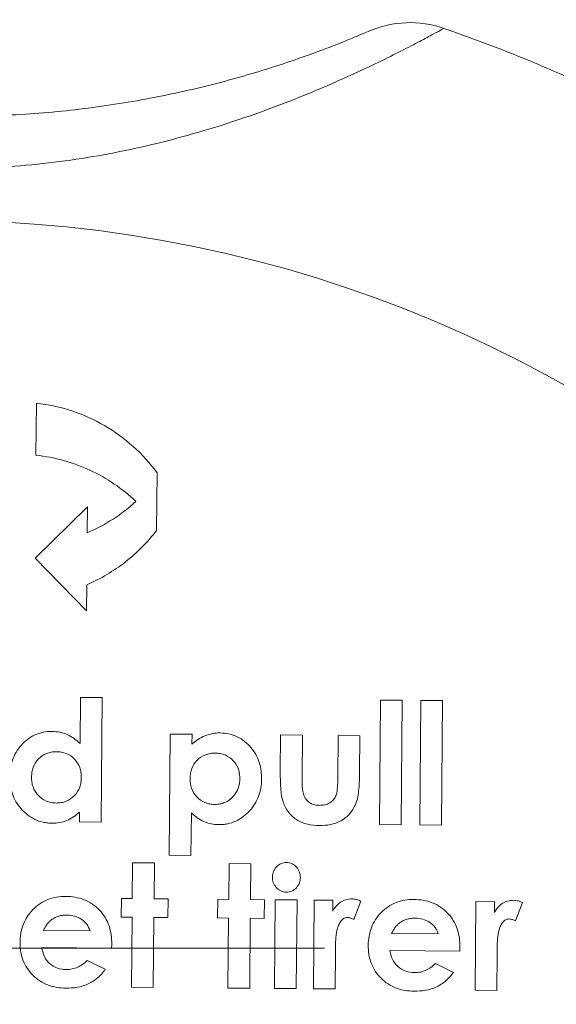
# Model space of a CAD drawing. Header units: millimetres. Extents: x 168 to 893, y 24 to 895.
# Tile 24 of 26: x 817 to 833, y 737 to 766. Entities that reach past the tile are written whole.
import ezdxf

# ---------------------------------------------------------------- set-up
doc = ezdxf.new("R2010")
doc.units = ezdxf.units.MM

# ---------------------------------------------------------------- blocks, each defined once
blk = doc.blocks.new('SW_CENTERMARKSYMBOL_7')
at = {"color": 0, "linetype": 'Continuous', "lineweight": 0}
blk.add_line((5, 0), (38.943, 0), dxfattribs=at)

msp = doc.modelspace()

# ---------------------------------------------------------------- linework, layer by layer
at = {"color": 7, "linetype": 'Continuous', "lineweight": 15}
for p, q in [((817.598, 754.589), (817.585, 753.089)), ((821.066, 750.917), (821.081, 752.584)), ((819.072, 751.601), (817.559, 750.115)), ((819.066, 750.851), (819.072, 751.601)), ((817.559, 750.115), (819.046, 748.601)), ((819.046, 748.601), (819.052, 749.351)), ((818.87, 746.098), (818.858, 744.768)), ((819.498, 746.093), (818.87, 746.098)), ((819.467, 742.503), (819.498, 746.093)), ((827.53, 746.023), (827.499, 742.433)), ((828.158, 746.017), (827.53, 746.023)), ((828.127, 742.427), (828.158, 746.017)), ((828.697, 746.012), (828.665, 742.423)), ((829.325, 746.007), (828.697, 746.012)), ((829.293, 742.417), (829.325, 746.007)), ((821.463, 745.043), (821.433, 741.544)), ((822.092, 745.038), (821.463, 745.043)), ((822.089, 744.75), (822.092, 745.038)), ((824.649, 745.016), (824.64, 743.959)), ((825.277, 745.01), (824.649, 745.016)), ((825.267, 743.783), (825.277, 745.01)), ((826.309, 745.001), (826.299, 743.752)), ((826.938, 744.996), (826.309, 745.001)), ((826.928, 743.921), (826.938, 744.996)), ((818.841, 742.788), (818.839, 742.509)), ((822.061, 741.538), (822.072, 742.769)), ((818.839, 742.509), (819.467, 742.503)), ((827.499, 742.433), (828.127, 742.427)), ((828.665, 742.423), (829.293, 742.417)), ((821.433, 741.544), (822.061, 741.538)), ((820.377, 741.329), (820.368, 740.297)), ((821.005, 741.323), (820.377, 741.329)), ((820.996, 740.291), (821.005, 741.323)), ((823.159, 741.304), (823.15, 740.272)), ((823.787, 741.299), (823.159, 741.304)), ((823.778, 740.267), (823.787, 741.299)), ((820.054, 740.299), (820.049, 739.761)), ((820.368, 740.297), (820.054, 740.299)), ((821.4, 740.288), (820.996, 740.291)), ((821.396, 739.749), (821.4, 740.288)), ((822.836, 740.275), (822.831, 739.737)), ((823.15, 740.272), (822.836, 740.275)), ((824.182, 740.263), (823.778, 740.267)), ((824.178, 739.725), (824.182, 740.263)), ((824.496, 740.261), (824.474, 737.703)), ((825.124, 740.255), (824.496, 740.261)), ((825.102, 737.698), (825.124, 740.255)), ((825.618, 740.251), (825.596, 737.693)), ((826.156, 740.246), (825.618, 740.251)), ((826.154, 739.931), (826.156, 740.246)), ((826.764, 739.69), (826.964, 740.221)), ((830.285, 740.21), (830.262, 737.652)), ((830.823, 740.205), (830.285, 740.21)), ((830.82, 739.891), (830.823, 740.205)), ((831.431, 739.65), (831.63, 740.18)), ((820.049, 739.761), (820.364, 739.758)), ((820.364, 739.758), (820.346, 737.739)), ((820.974, 737.734), (820.992, 739.753)), ((820.992, 739.753), (821.396, 739.749)), ((822.831, 739.737), (823.145, 739.734)), ((823.145, 739.734), (823.128, 737.715)), ((823.756, 737.709), (823.774, 739.728)), ((823.774, 739.728), (824.178, 739.725)), ((819.149, 739.365), (817.802, 739.377)), ((829.199, 739.277), (827.853, 739.289)), ((819.77, 738.866), (819.773, 738.984)), ((817.753, 738.883), (819.77, 738.866)), ((826.224, 737.688), (826.233, 738.723)), ((826.233, 738.723), (826.232, 738.848)), ((827.804, 738.796), (829.821, 738.778)), ((829.821, 738.778), (829.824, 738.897)), ((830.899, 738.683), (830.898, 738.807)), ((819.588, 738.255), (819.064, 738.51)), ((829.638, 738.167), (829.115, 738.422)), ((830.89, 737.647), (830.899, 738.683)), ((820.346, 737.739), (820.974, 737.734)), ((823.128, 737.715), (823.756, 737.709)), ((824.474, 737.703), (825.102, 737.698)), ((825.596, 737.693), (826.224, 737.688)), ((830.262, 737.652), (830.89, 737.647))]:
    msp.add_line(p, q, dxfattribs=at)
msp.add_circle((814.685, 722.867), 37, dxfattribs=at)
for centre, radius, start, end in [((828.384, 762.57), 3, 70.9649, 113.3649), ((814.685, 722.867), 45, 63.0351, 70.9649)]:
    msp.add_arc(centre, radius, start, end, dxfattribs=at)
for points, knots in [([(829.362, 765.406), (829.362, 765.406), (829.257, 765.348), (828.946, 765.18), (828.816, 765.11), (828.51, 764.948), (828.333, 764.857), (827.934, 764.654), (827.71, 764.542), (827.222, 764.306), (826.959, 764.182), (826.114, 763.798), (825.471, 763.522), (824.096, 762.992), (823.361, 762.734), (822.19, 762.38), (821.788, 762.267), (820.98, 762.06), (820.571, 761.965), (819.332, 761.709), (818.489, 761.576), (817.199, 761.444), (816.765, 761.411), (815.889, 761.37), (815.449, 761.361), (814.142, 761.373), (813.28, 761.43), (811.573, 761.634), (810.729, 761.781), (809.477, 762.063), (809.064, 762.167), (808.259, 762.389), (807.865, 762.507), (807.095, 762.755), (806.718, 762.885), (805.984, 763.153), (805.625, 763.292), (804.596, 763.711), (803.972, 763.991), (803.133, 764.391), (802.869, 764.521), (802.388, 764.764), (802.169, 764.878), (801.774, 765.088), (801.597, 765.183), (801.292, 765.351), (801.166, 765.422), (800.961, 765.537), (800.884, 765.581), (800.78, 765.64), (800.753, 765.656), (800.753, 765.656)], [0, 0, 0, 0, 0.0625, 0.0625, 0.09375, 0.09375, 0.125, 0.125, 0.15625, 0.15625, 0.1875, 0.1875, 0.25, 0.25, 0.3125, 0.3125, 0.34375, 0.34375, 0.375, 0.375, 0.4375, 0.4375, 0.46875, 0.46875, 0.5, 0.5, 0.5625, 0.5625, 0.625, 0.625, 0.65625, 0.65625, 0.6875, 0.6875, 0.71875, 0.71875, 0.75, 0.75, 0.8125, 0.8125, 0.84375, 0.84375, 0.875, 0.875, 0.90625, 0.90625, 0.9375, 0.9375, 0.96875, 0.96875, 1, 1, 1, 1]), ([(802.92, 765.536), (802.92, 765.536), (802.944, 765.525), (803.037, 765.483), (803.106, 765.452), (803.289, 765.371), (803.404, 765.322), (803.678, 765.205), (803.835, 765.139), (804.189, 764.995), (804.385, 764.918), (804.816, 764.753), (805.051, 764.666), (805.792, 764.404), (806.342, 764.225), (807.539, 763.878), (808.169, 763.715), (809.148, 763.499), (809.48, 763.431), (810.155, 763.306), (810.498, 763.248), (811.531, 763.093), (812.224, 763.014), (813.62, 762.903), (814.322, 762.872), (815.735, 762.859), (816.448, 762.878), (817.851, 762.965), (818.544, 763.032), (819.912, 763.213), (820.586, 763.326), (821.911, 763.595), (822.543, 763.746), (823.435, 763.987), (823.723, 764.07), (824.279, 764.239), (824.547, 764.325), (825.046, 764.491), (825.28, 764.573), (825.714, 764.73), (825.915, 764.805), (826.273, 764.944), (826.431, 765.006), (826.704, 765.117), (826.821, 765.166), (827.1, 765.283), (827.194, 765.324), (827.194, 765.324)], [0, 0, 0, 0, 0.03125, 0.03125, 0.0625, 0.0625, 0.09375, 0.09375, 0.125, 0.125, 0.15625, 0.15625, 0.1875, 0.1875, 0.25, 0.25, 0.3125, 0.3125, 0.34375, 0.34375, 0.375, 0.375, 0.4375, 0.4375, 0.5, 0.5, 0.5625, 0.5625, 0.625, 0.625, 0.6875, 0.6875, 0.75, 0.75, 0.78125, 0.78125, 0.8125, 0.8125, 0.84375, 0.84375, 0.875, 0.875, 0.90625, 0.90625, 0.9375, 0.9375, 1, 1, 1, 1]), ([(821.081, 752.584), (820.878, 752.859), (820.65, 753.11), (820.144, 753.565), (819.861, 753.771), (819.266, 754.117), (818.952, 754.258), (818.292, 754.476), (817.947, 754.551), (817.598, 754.589)], [0, 0, 0, 0, 0.25, 0.25, 0.5, 0.5, 0.75, 0.75, 1, 1, 1, 1]), ([(817.585, 753.089), (818.13, 753.03), (818.649, 752.885), (819.638, 752.426), (820.081, 752.125), (820.473, 751.755)], [0, 0, 0, 0, 0.5, 0.5, 1, 1, 1, 1]), ([(819.052, 749.351), (819.457, 749.524), (819.827, 749.743), (820.334, 750.138), (820.496, 750.282), (820.797, 750.586), (820.937, 750.747), (821.066, 750.917)], [0, 0, 0, 0, 0.5, 0.5, 0.75, 0.75, 1, 1, 1, 1]), ([(818.05, 745.118), (817.965, 745.117), (817.88, 745.112), (817.715, 745.078), (817.633, 745.052), (817.403, 744.947), (817.269, 744.841), (817.046, 744.593), (816.962, 744.446), (816.882, 744.211), (816.862, 744.129), (816.837, 743.966), (816.833, 743.883), (816.831, 743.8)], [0, 0, 0, 0, 0.125, 0.125, 0.25, 0.25, 0.5, 0.5, 0.75, 0.75, 0.875, 0.875, 1, 1, 1, 1]), ([(818.858, 744.768), (818.804, 744.82), (818.749, 744.871), (818.625, 744.958), (818.56, 744.996), (818.422, 745.056), (818.349, 745.08), (818.201, 745.11), (818.126, 745.115), (818.05, 745.118)], [0, 0, 0, 0, 0.25, 0.25, 0.5, 0.5, 0.75, 0.75, 1, 1, 1, 1]), ([(822.905, 745.076), (822.828, 745.075), (822.753, 745.07), (822.603, 745.042), (822.531, 745.021), (822.393, 744.965), (822.327, 744.93), (822.201, 744.848), (822.145, 744.8), (822.089, 744.75)], [0, 0, 0, 0, 0.25, 0.25, 0.5, 0.5, 0.75, 0.75, 1, 1, 1, 1]), ([(824.1, 743.737), (824.098, 743.819), (824.096, 743.901), (824.074, 744.062), (824.057, 744.142), (824.008, 744.299), (823.974, 744.377), (823.895, 744.523), (823.847, 744.591), (823.737, 744.719), (823.676, 744.778), (823.545, 744.883), (823.473, 744.929), (823.32, 745.003), (823.24, 745.03), (823.075, 745.066), (822.99, 745.073), (822.905, 745.076)], [0, 0, 0, 0, 0.125, 0.125, 0.25, 0.25, 0.375, 0.375, 0.5, 0.5, 0.625, 0.625, 0.75, 0.75, 0.875, 0.875, 1, 1, 1, 1]), ([(817.459, 743.804), (817.461, 743.852), (817.463, 743.899), (817.478, 743.991), (817.49, 744.036), (817.537, 744.169), (817.588, 744.251), (817.722, 744.389), (817.802, 744.446), (817.936, 744.5), (817.982, 744.514), (818.078, 744.53), (818.128, 744.533), (818.177, 744.534)], [0, 0, 0, 0, 0.125, 0.125, 0.25, 0.25, 0.5, 0.5, 0.75, 0.75, 0.875, 0.875, 1, 1, 1, 1]), ([(818.177, 744.534), (818.226, 744.532), (818.275, 744.529), (818.37, 744.512), (818.418, 744.499), (818.554, 744.445), (818.635, 744.387), (818.768, 744.249), (818.821, 744.165), (818.867, 744.03), (818.879, 743.983), (818.892, 743.889), (818.894, 743.842), (818.895, 743.794)], [0, 0, 0, 0, 0.125, 0.125, 0.25, 0.25, 0.5, 0.5, 0.75, 0.75, 0.875, 0.875, 1, 1, 1, 1]), ([(822.036, 743.767), (822.037, 743.814), (822.04, 743.862), (822.055, 743.955), (822.067, 744.001), (822.116, 744.136), (822.169, 744.218), (822.304, 744.355), (822.386, 744.41), (822.521, 744.462), (822.568, 744.475), (822.665, 744.491), (822.714, 744.492), (822.763, 744.494)], [0, 0, 0, 0, 0.125, 0.125, 0.25, 0.25, 0.5, 0.5, 0.75, 0.75, 0.875, 0.875, 1, 1, 1, 1]), ([(822.763, 744.494), (822.812, 744.492), (822.86, 744.489), (822.954, 744.472), (823, 744.458), (823.135, 744.402), (823.215, 744.345), (823.346, 744.205), (823.398, 744.121), (823.444, 743.987), (823.455, 743.94), (823.469, 743.846), (823.47, 743.799), (823.471, 743.752)], [0, 0, 0, 0, 0.125, 0.125, 0.25, 0.25, 0.5, 0.5, 0.75, 0.75, 0.875, 0.875, 1, 1, 1, 1]), ([(816.831, 743.8), (816.832, 743.718), (816.835, 743.635), (816.859, 743.474), (816.878, 743.394), (816.961, 743.158), (817.045, 743.013), (817.213, 742.825), (817.274, 742.768), (817.406, 742.664), (817.479, 742.619), (817.63, 742.545), (817.71, 742.518), (817.834, 742.49), (817.876, 742.482), (817.961, 742.473), (818.003, 742.472), (818.046, 742.471)], [0, 0, 0, 0, 0.125, 0.125, 0.25, 0.25, 0.5, 0.5, 0.625, 0.625, 0.75, 0.75, 0.875, 0.875, 0.9375, 0.9375, 1, 1, 1, 1]), ([(818.167, 743.053), (818.118, 743.055), (818.07, 743.058), (817.975, 743.077), (817.928, 743.091), (817.794, 743.149), (817.715, 743.208), (817.617, 743.314), (817.588, 743.352), (817.538, 743.434), (817.518, 743.478), (817.486, 743.568), (817.475, 743.615), (817.461, 743.709), (817.46, 743.757), (817.459, 743.804)], [0, 0, 0, 0, 0.125, 0.125, 0.25, 0.25, 0.5, 0.5, 0.625, 0.625, 0.75, 0.75, 0.875, 0.875, 1, 1, 1, 1]), ([(824.64, 743.959), (824.64, 743.819), (824.64, 743.678), (824.656, 743.397), (824.669, 743.256), (824.709, 743.119)], [0, 0, 0, 0, 0.5, 0.5, 1, 1, 1, 1]), ([(826.812, 743.012), (826.87, 743.155), (826.893, 743.306), (826.921, 743.613), (826.927, 743.767), (826.928, 743.921)], [0, 0, 0, 0, 0.5, 0.5, 1, 1, 1, 1]), ([(818.895, 743.794), (818.893, 743.746), (818.891, 743.698), (818.876, 743.604), (818.865, 743.558), (818.816, 743.422), (818.765, 743.338), (818.63, 743.197), (818.549, 743.141), (818.412, 743.086), (818.365, 743.072), (818.267, 743.056), (818.217, 743.054), (818.167, 743.053)], [0, 0, 0, 0, 0.125, 0.125, 0.25, 0.25, 0.5, 0.5, 0.75, 0.75, 0.875, 0.875, 1, 1, 1, 1]), ([(822.751, 743.013), (822.702, 743.015), (822.653, 743.018), (822.558, 743.035), (822.511, 743.049), (822.375, 743.105), (822.292, 743.162), (822.159, 743.306), (822.109, 743.391), (822.062, 743.528), (822.051, 743.575), (822.038, 743.671), (822.037, 743.719), (822.036, 743.767)], [0, 0, 0, 0, 0.125, 0.125, 0.25, 0.25, 0.5, 0.5, 0.75, 0.75, 0.875, 0.875, 1, 1, 1, 1]), ([(823.471, 743.752), (823.47, 743.704), (823.467, 743.656), (823.452, 743.563), (823.44, 743.517), (823.39, 743.382), (823.339, 743.301), (823.206, 743.161), (823.126, 743.104), (822.992, 743.048), (822.946, 743.034), (822.85, 743.017), (822.8, 743.014), (822.751, 743.013)], [0, 0, 0, 0, 0.125, 0.125, 0.25, 0.25, 0.5, 0.5, 0.75, 0.75, 0.875, 0.875, 1, 1, 1, 1]), ([(822.863, 742.429), (822.905, 742.429), (822.948, 742.43), (823.032, 742.437), (823.074, 742.444), (823.197, 742.47), (823.279, 742.496), (823.507, 742.602), (823.642, 742.706), (823.867, 742.948), (823.956, 743.093), (824.043, 743.325), (824.064, 743.405), (824.093, 743.569), (824.097, 743.653), (824.1, 743.737)], [0, 0, 0, 0, 0.0625, 0.0625, 0.125, 0.125, 0.25, 0.25, 0.5, 0.5, 0.75, 0.75, 0.875, 0.875, 1, 1, 1, 1]), ([(825.776, 742.986), (825.73, 742.988), (825.684, 742.991), (825.595, 743.012), (825.551, 743.027), (825.431, 743.095), (825.367, 743.168), (825.31, 743.292), (825.299, 743.337), (825.283, 743.426), (825.278, 743.47), (825.268, 743.604), (825.266, 743.693), (825.267, 743.783)], [0, 0, 0, 0, 0.125, 0.125, 0.25, 0.25, 0.5, 0.5, 0.625, 0.625, 0.75, 0.75, 1, 1, 1, 1]), ([(826.299, 743.752), (826.297, 743.673), (826.295, 743.594), (826.285, 743.436), (826.278, 743.357), (826.251, 743.282)], [0, 0, 0, 0, 0.5, 0.5, 1, 1, 1, 1]), ([(826.251, 743.282), (826.231, 743.237), (826.209, 743.194), (826.147, 743.117), (826.109, 743.083), (826.024, 743.032), (825.976, 743.013), (825.878, 742.99), (825.827, 742.988), (825.776, 742.986)], [0, 0, 0, 0, 0.25, 0.25, 0.5, 0.5, 0.75, 0.75, 1, 1, 1, 1]), ([(824.709, 743.119), (824.727, 743.065), (824.747, 743.011), (824.797, 742.91), (824.826, 742.86), (824.927, 742.72), (825.01, 742.638), (825.205, 742.511), (825.314, 742.469), (825.539, 742.414), (825.653, 742.406), (825.769, 742.403)], [0, 0, 0, 0, 0.125, 0.125, 0.25, 0.25, 0.5, 0.5, 0.75, 0.75, 1, 1, 1, 1]), ([(825.769, 742.403), (825.878, 742.404), (825.986, 742.41), (826.197, 742.453), (826.301, 742.49), (826.487, 742.594), (826.571, 742.664), (826.712, 742.822), (826.766, 742.915), (826.812, 743.012)], [0, 0, 0, 0, 0.25, 0.25, 0.5, 0.5, 0.75, 0.75, 1, 1, 1, 1]), ([(818.046, 742.471), (818.12, 742.472), (818.194, 742.475), (818.339, 742.502), (818.409, 742.522), (818.544, 742.578), (818.609, 742.613), (818.73, 742.694), (818.786, 742.74), (818.841, 742.788)], [0, 0, 0, 0, 0.25, 0.25, 0.5, 0.5, 0.75, 0.75, 1, 1, 1, 1]), ([(822.072, 742.769), (822.126, 742.719), (822.181, 742.67), (822.302, 742.585), (822.365, 742.548), (822.499, 742.488), (822.57, 742.466), (822.715, 742.437), (822.789, 742.431), (822.863, 742.429)], [0, 0, 0, 0, 0.25, 0.25, 0.5, 0.5, 0.75, 0.75, 1, 1, 1, 1]), ([(824.818, 741.335), (824.791, 741.334), (824.764, 741.332), (824.711, 741.323), (824.685, 741.315), (824.61, 741.282), (824.566, 741.25), (824.492, 741.172), (824.462, 741.126), (824.422, 741.027), (824.416, 740.973), (824.412, 740.919)], [0, 0, 0, 0, 0.125, 0.125, 0.25, 0.25, 0.5, 0.5, 0.75, 0.75, 1, 1, 1, 1]), ([(825.22, 740.903), (825.217, 740.957), (825.213, 741.01), (825.176, 741.113), (825.146, 741.16), (825.072, 741.242), (825.028, 741.276), (824.953, 741.311), (824.927, 741.321), (824.873, 741.332), (824.846, 741.333), (824.818, 741.335)], [0, 0, 0, 0, 0.25, 0.25, 0.5, 0.5, 0.75, 0.75, 0.875, 0.875, 1, 1, 1, 1]), ([(824.412, 740.919), (824.414, 740.865), (824.42, 740.811), (824.457, 740.708), (824.486, 740.659), (824.56, 740.576), (824.603, 740.541), (824.68, 740.506), (824.706, 740.496), (824.76, 740.485), (824.788, 740.484), (824.816, 740.482)], [0, 0, 0, 0, 0.25, 0.25, 0.5, 0.5, 0.75, 0.75, 0.875, 0.875, 1, 1, 1, 1]), ([(824.816, 740.482), (824.87, 740.485), (824.924, 740.491), (825.024, 740.537), (825.067, 740.57), (825.141, 740.649), (825.171, 740.694), (825.21, 740.794), (825.217, 740.848), (825.22, 740.903)], [0, 0, 0, 0, 0.25, 0.25, 0.5, 0.5, 0.75, 0.75, 1, 1, 1, 1]), ([(818.443, 740.358), (818.355, 740.357), (818.267, 740.353), (818.096, 740.323), (818.01, 740.3), (817.847, 740.235), (817.77, 740.195), (817.626, 740.097), (817.559, 740.039), (817.376, 739.853), (817.279, 739.703), (817.187, 739.461), (817.164, 739.378), (817.134, 739.206), (817.129, 739.119), (817.126, 739.032)], [0, 0, 0, 0, 0.125, 0.125, 0.25, 0.25, 0.375, 0.375, 0.5, 0.5, 0.75, 0.75, 0.875, 0.875, 1, 1, 1, 1]), ([(819.773, 738.984), (819.772, 739.073), (819.77, 739.162), (819.745, 739.336), (819.725, 739.422), (819.64, 739.675), (819.545, 739.832), (819.359, 740.028), (819.291, 740.086), (819.141, 740.187), (819.06, 740.23), (818.892, 740.296), (818.804, 740.319), (818.625, 740.351), (818.534, 740.356), (818.443, 740.358)], [0, 0, 0, 0, 0.125, 0.125, 0.25, 0.25, 0.5, 0.5, 0.625, 0.625, 0.75, 0.75, 0.875, 0.875, 1, 1, 1, 1]), ([(826.709, 740.286), (826.65, 740.285), (826.592, 740.279), (826.481, 740.246), (826.426, 740.222), (826.33, 740.159), (826.286, 740.12), (826.211, 740.032), (826.182, 739.982), (826.154, 739.931)], [0, 0, 0, 0, 0.25, 0.25, 0.5, 0.5, 0.75, 0.75, 1, 1, 1, 1]), ([(826.964, 740.221), (826.923, 740.239), (826.882, 740.257), (826.796, 740.28), (826.753, 740.284), (826.709, 740.286)], [0, 0, 0, 0, 0.5, 0.5, 1, 1, 1, 1]), ([(828.494, 740.271), (828.406, 740.27), (828.318, 740.265), (828.147, 740.236), (828.062, 740.213), (827.899, 740.148), (827.822, 740.108), (827.68, 740.011), (827.612, 739.954), (827.49, 739.83), (827.436, 739.763), (827.341, 739.618), (827.301, 739.539), (827.239, 739.377), (827.216, 739.294), (827.185, 739.121), (827.18, 739.032), (827.177, 738.944)], [0, 0, 0, 0, 0.125, 0.125, 0.25, 0.25, 0.375, 0.375, 0.5, 0.5, 0.625, 0.625, 0.75, 0.75, 0.875, 0.875, 1, 1, 1, 1]), ([(829.824, 738.897), (829.823, 738.985), (829.821, 739.074), (829.796, 739.248), (829.776, 739.334), (829.69, 739.588), (829.595, 739.747), (829.407, 739.943), (829.338, 740.001), (829.188, 740.102), (829.107, 740.144), (828.939, 740.209), (828.852, 740.232), (828.674, 740.263), (828.584, 740.268), (828.494, 740.271)], [0, 0, 0, 0, 0.125, 0.125, 0.25, 0.25, 0.5, 0.5, 0.625, 0.625, 0.75, 0.75, 0.875, 0.875, 1, 1, 1, 1]), ([(831.375, 740.245), (831.316, 740.244), (831.258, 740.238), (831.147, 740.206), (831.093, 740.181), (830.997, 740.118), (830.953, 740.079), (830.878, 739.991), (830.848, 739.941), (830.82, 739.891)], [0, 0, 0, 0, 0.25, 0.25, 0.5, 0.5, 0.75, 0.75, 1, 1, 1, 1]), ([(831.63, 740.18), (831.59, 740.198), (831.549, 740.216), (831.463, 740.239), (831.419, 740.243), (831.375, 740.245)], [0, 0, 0, 0, 0.5, 0.5, 1, 1, 1, 1]), ([(818.033, 739.683), (818.067, 739.705), (818.101, 739.727), (818.174, 739.763), (818.211, 739.776), (818.288, 739.799), (818.328, 739.808), (818.409, 739.817), (818.449, 739.818), (818.49, 739.819)], [0, 0, 0, 0, 0.25, 0.25, 0.5, 0.5, 0.75, 0.75, 1, 1, 1, 1]), ([(818.49, 739.819), (818.562, 739.816), (818.633, 739.81), (818.77, 739.77), (818.837, 739.74), (818.954, 739.661), (819.009, 739.612), (819.096, 739.499), (819.124, 739.432), (819.149, 739.365)], [0, 0, 0, 0, 0.25, 0.25, 0.5, 0.5, 0.75, 0.75, 1, 1, 1, 1]), ([(817.802, 739.377), (817.831, 739.434), (817.862, 739.491), (817.918, 739.57), (817.938, 739.596), (817.982, 739.643), (818.008, 739.663), (818.033, 739.683)], [0, 0, 0, 0, 0.5, 0.5, 0.75, 0.75, 1, 1, 1, 1]), ([(826.232, 738.848), (826.234, 739.024), (826.24, 739.201), (826.282, 739.416), (826.293, 739.458), (826.323, 739.54), (826.344, 739.579), (826.392, 739.652), (826.421, 739.686), (826.476, 739.722), (826.496, 739.732), (826.539, 739.746), (826.562, 739.748), (826.584, 739.749)], [0, 0, 0, 0, 0.5, 0.5, 0.625, 0.625, 0.75, 0.75, 0.875, 0.875, 0.9375, 0.9375, 1, 1, 1, 1]), ([(826.584, 739.749), (826.6, 739.748), (826.616, 739.746), (826.632, 739.743), (826.647, 739.74), (826.663, 739.735), (826.678, 739.729), (826.707, 739.719), (826.736, 739.704), (826.764, 739.69)], [0, 0, 0, 0, 0.0000481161, 0.0000481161, 0.0000481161, 0.0000963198, 0.0000963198, 0.0000963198, 0.0001915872, 0.0001915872, 0.0001915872, 0.0001915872]), ([(827.853, 739.289), (827.882, 739.347), (827.913, 739.404), (827.969, 739.483), (827.989, 739.508), (828.033, 739.555), (828.059, 739.575), (828.084, 739.595)], [0, 0, 0, 0, 0.5, 0.5, 0.75, 0.75, 1, 1, 1, 1]), ([(828.084, 739.595), (828.118, 739.617), (828.151, 739.639), (828.223, 739.674), (828.261, 739.688), (828.338, 739.711), (828.378, 739.72), (828.459, 739.73), (828.5, 739.731), (828.541, 739.732)], [0, 0, 0, 0, 0.25, 0.25, 0.5, 0.5, 0.75, 0.75, 1, 1, 1, 1]), ([(828.541, 739.732), (828.612, 739.728), (828.682, 739.723), (828.819, 739.684), (828.885, 739.653), (829.004, 739.574), (829.059, 739.525), (829.124, 739.441), (829.143, 739.41), (829.175, 739.345), (829.187, 739.311), (829.199, 739.277)], [0, 0, 0, 0, 0.25, 0.25, 0.5, 0.5, 0.75, 0.75, 0.875, 0.875, 1, 1, 1, 1]), ([(830.898, 738.807), (830.901, 738.984), (830.907, 739.162), (830.949, 739.377), (830.96, 739.419), (830.99, 739.501), (831.011, 739.54), (831.06, 739.612), (831.088, 739.646), (831.143, 739.682), (831.163, 739.692), (831.205, 739.705), (831.228, 739.707), (831.251, 739.708)], [0, 0, 0, 0, 0.5, 0.5, 0.625, 0.625, 0.75, 0.75, 0.875, 0.875, 0.9375, 0.9375, 1, 1, 1, 1]), ([(831.251, 739.708), (831.266, 739.707), (831.282, 739.706), (831.298, 739.702), (831.313, 739.699), (831.329, 739.694), (831.344, 739.689), (831.359, 739.683), (831.373, 739.677), (831.388, 739.671), (831.402, 739.664), (831.417, 739.657), (831.431, 739.65)], [0, 0, 0, 0, 0.0000481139, 0.0000481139, 0.0000481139, 0.0000963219, 0.0000963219, 0.0000963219, 0.0001442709, 0.0001442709, 0.0001442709, 0.0001923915, 0.0001923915, 0.0001923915, 0.0001923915]), ([(817.126, 739.032), (817.127, 738.945), (817.131, 738.859), (817.159, 738.689), (817.181, 738.605), (817.243, 738.442), (817.282, 738.364), (817.377, 738.219), (817.433, 738.15), (817.617, 737.963), (817.768, 737.864), (818.013, 737.771), (818.099, 737.748), (818.273, 737.718), (818.361, 737.713), (818.449, 737.711)], [0, 0, 0, 0, 0.125, 0.125, 0.25, 0.25, 0.375, 0.375, 0.5, 0.5, 0.75, 0.75, 0.875, 0.875, 1, 1, 1, 1]), ([(818.461, 738.249), (818.373, 738.252), (818.287, 738.262), (818.122, 738.32), (818.045, 738.365), (817.915, 738.484), (817.863, 738.556), (817.789, 738.713), (817.768, 738.797), (817.753, 738.883)], [0, 0, 0, 0, 0.25, 0.25, 0.5, 0.5, 0.75, 0.75, 1, 1, 1, 1]), ([(827.177, 738.944), (827.178, 738.858), (827.182, 738.771), (827.21, 738.601), (827.232, 738.517), (827.295, 738.353), (827.334, 738.275), (827.429, 738.129), (827.486, 738.06), (827.671, 737.873), (827.822, 737.774), (828.067, 737.682), (828.153, 737.66), (828.326, 737.63), (828.413, 737.626), (828.5, 737.623)], [0, 0, 0, 0, 0.125, 0.125, 0.25, 0.25, 0.375, 0.375, 0.5, 0.5, 0.75, 0.75, 0.875, 0.875, 1, 1, 1, 1]), ([(828.512, 738.161), (828.425, 738.164), (828.34, 738.174), (828.175, 738.231), (828.098, 738.275), (827.967, 738.394), (827.915, 738.466), (827.84, 738.624), (827.819, 738.71), (827.804, 738.796)], [0, 0, 0, 0, 0.25, 0.25, 0.5, 0.5, 0.75, 0.75, 1, 1, 1, 1]), ([(819.064, 738.51), (819.024, 738.47), (818.983, 738.432), (818.891, 738.365), (818.843, 738.337), (818.74, 738.292), (818.685, 738.275), (818.574, 738.254), (818.518, 738.25), (818.461, 738.249)], [0, 0, 0, 0, 0.25, 0.25, 0.5, 0.5, 0.75, 0.75, 1, 1, 1, 1]), ([(829.115, 738.422), (829.075, 738.382), (829.034, 738.344), (828.944, 738.279), (828.896, 738.251), (828.792, 738.205), (828.738, 738.188), (828.626, 738.166), (828.569, 738.162), (828.512, 738.161)], [0, 0, 0, 0, 0.25, 0.25, 0.5, 0.5, 0.75, 0.75, 1, 1, 1, 1]), ([(818.449, 737.711), (818.56, 737.711), (818.67, 737.717), (818.885, 737.755), (818.992, 737.787), (819.193, 737.879), (819.284, 737.938), (819.451, 738.083), (819.522, 738.166), (819.588, 738.255)], [0, 0, 0, 0, 0.25, 0.25, 0.5, 0.5, 0.75, 0.75, 1, 1, 1, 1]), ([(828.5, 737.623), (828.611, 737.623), (828.722, 737.63), (828.937, 737.668), (829.045, 737.699), (829.244, 737.791), (829.335, 737.851), (829.502, 737.995), (829.573, 738.078), (829.638, 738.167)], [0, 0, 0, 0, 0.25, 0.25, 0.5, 0.5, 0.75, 0.75, 1, 1, 1, 1])]:
    msp.add_open_spline(points, degree=3, knots=knots, dxfattribs=at)
msp.add_open_spline([(820.473, 751.755), (820.06, 751.379), (819.592, 751.076), (819.066, 750.851)], degree=3, dxfattribs=at)

# ---------------------------------------------------------------- block references
at = {"color": 7, "linetype": 'Continuous', "lineweight": 0}
msp.add_blockref('SW_CENTERMARKSYMBOL_7', (786.973, 738.867), dxfattribs=at)

doc.saveas('drawing.dxf')
